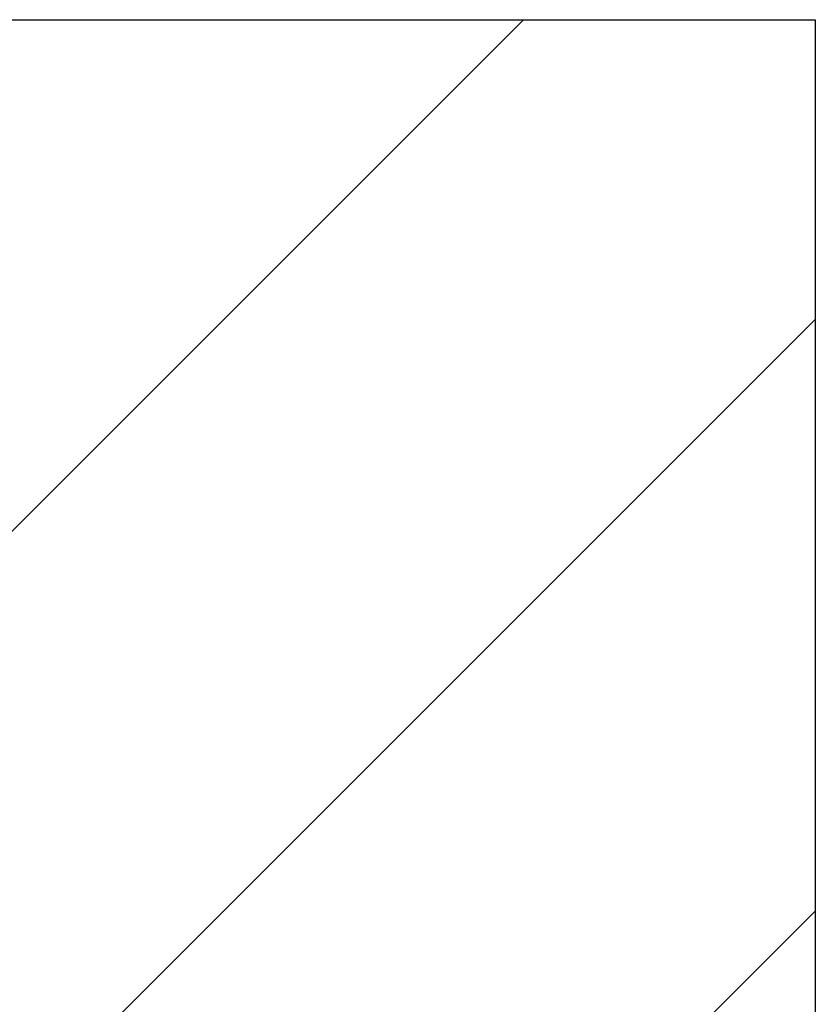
# Model space of a CAD drawing. Extents: x -779 to 790, y -208 to 633.
# Tile 22 of 232: x -542 to -533, y 556 to 568. Entities that reach past the tile are written whole.
import ezdxf
from ezdxf.lldxf.tags import DXFTag

# ---------------------------------------------------------------- set-up
doc = ezdxf.new("R2010")
doc.units = 0
doc.layers.get('0').update_dxf_attribs({"lineweight": 25})
doc.layers.add('X-Rahmen', color=7, linetype='Continuous', lineweight=25)
doc.layers.add('X_Schraffur', color=7, linetype='Continuous', lineweight=25, true_color=0xc0c0c0)
tags = doc.linetypes.add('fein_strichliert', pattern=[4, 1, -2, 1]).pattern_tags.tags
tags[8:9] = [DXFTag(74, 4), DXFTag(75, 0), DXFTag(340, '0'), DXFTag(46, 0.0), DXFTag(50, 0.0), DXFTag(44, 0.0), DXFTag(45, 0.0)]
tags[6:7] = [DXFTag(74, 4), DXFTag(75, 0), DXFTag(340, '0'), DXFTag(46, 0.0), DXFTag(50, 0.0), DXFTag(44, 0.0), DXFTag(45, 0.0)]
tags[4:5] = [DXFTag(74, 4), DXFTag(75, 0), DXFTag(340, '0'), DXFTag(46, 0.0), DXFTag(50, 0.0), DXFTag(44, 0.0), DXFTag(45, 0.0)]

# ---------------------------------------------------------------- blocks, each defined once
blk = doc.blocks.new('Schraffur-A07F5VUJWF', base_point=(-553.052, 555.609))
at = {"color": 0, "lineweight": -2}
for p, q in [((-553.052, 557.999), (-543.486, 567.565)), ((-541.3, 555.609), (-532.928, 563.981))]:
    blk.add_line(p, q, dxfattribs=at)
at = {"color": 0, "linetype": 'fein_strichliert', "lineweight": -2, "ltscale": 0.25}
for p, q in [((-553.052, 565.07), (-550.557, 567.565)), ((-548.371, 555.609), (-536.415, 567.565)), ((-534.229, 555.609), (-532.928, 556.91))]:
    blk.add_line(p, q, dxfattribs=at)

msp = doc.modelspace()

# ---------------------------------------------------------------- linework, layer by layer
at = {"layer": 'X-Rahmen', "ltscale": 0.25}
for p, q in [((-553.052, 567.565), (-532.928, 567.565)), ((-532.928, 567.565), (-532.928, 555.609))]:
    msp.add_line(p, q, dxfattribs=at)

# ---------------------------------------------------------------- block references
at = {"layer": 'X_Schraffur', "ltscale": 0.25}
msp.add_blockref('Schraffur-A07F5VUJWF', (-553.052, 555.609), dxfattribs=at)

doc.saveas('drawing.dxf')
